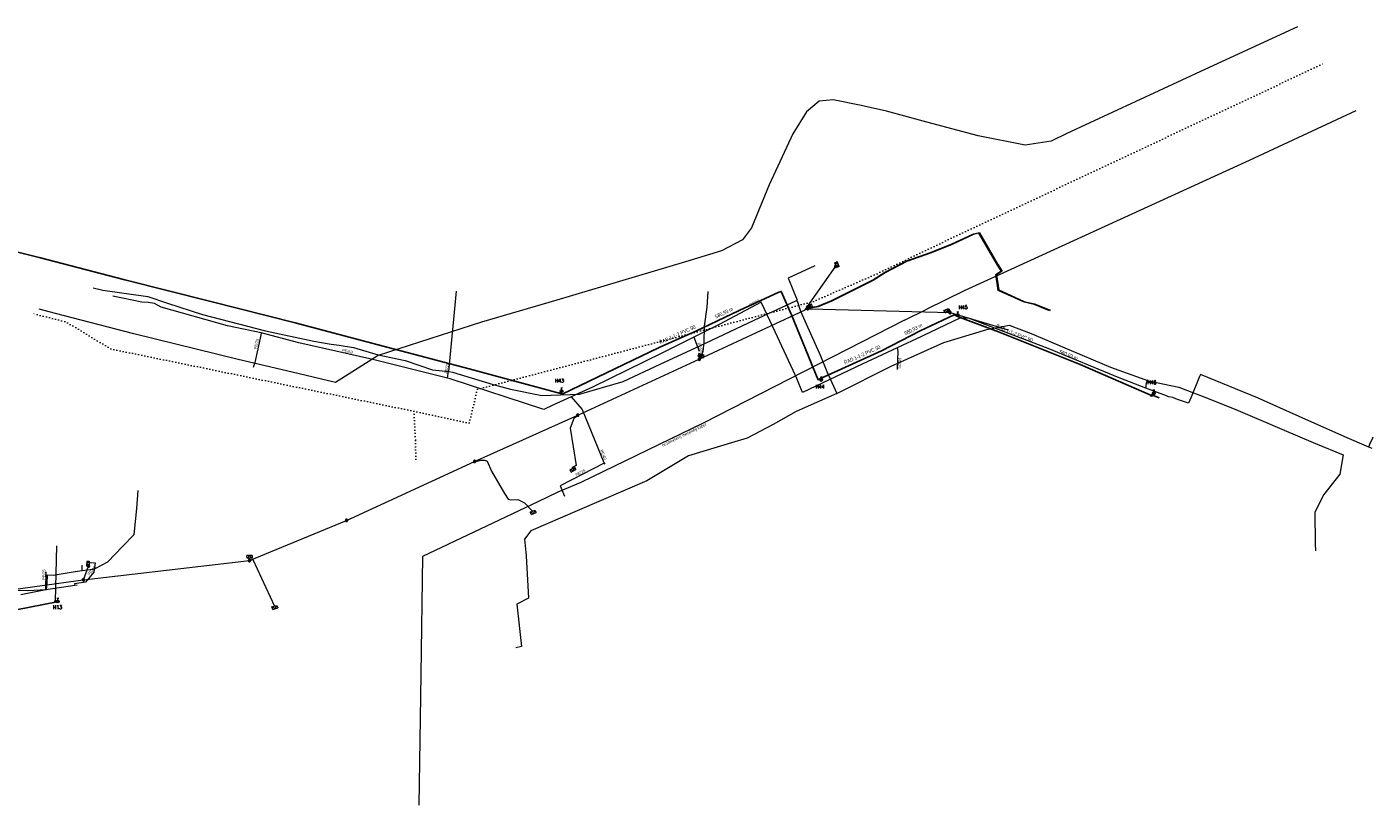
# Model space of a CAD drawing. Header units: metres. Extents: x -623841 to -621227, y -1177060 to -1175564.
# Tile 2 of 3: x -623648 to -623285, y -1176907 to -1176698. Entities that reach past the tile are written whole.
import ezdxf
from ezdxf.enums import TextEntityAlignment as Align

# ---------------------------------------------------------------- set-up
doc = ezdxf.new("R2010")
doc.units = ezdxf.units.M
doc.header["$MEASUREMENT"] = 0
doc.linetypes.add('ACAD_ISO07W100', pattern=[3, 0, -3])
for name, color, linetype, lineweight in [('04_Sítě_CETIN-metalický kabel - zaměřený', 60, 'SLABO-C-častěji', 0), ('04_Sítě_CETIN-neprovozované vedení', 120, 'ACAD_ISO07W100', 0), ('04_Sítě_CETIN-optický kabel - zaměřený', 120, 'Optickykabel', 0), ('04_Sítě_E.ON_NN_nadzemní', 71, 'NN-P-často5', 0), ('04_Sítě_E.ON_NN_podzemní', 71, 'NN-P', 0), ('04_Sítě_RWE-plynovod STL', 41, '1SITU-PLYN', 0), ('04_Sítě_Vodovod_popis hl.řadu', 131, 'Continuous', 0), ('04_Sítě_Vodovod_přípojky', 131, '1SITU-VODOVOD', 0), ('04_Sítě_Vodovod_šuopata-hydranty', 131, 'Continuous', 0)]:
    doc.layers.add(name, color=color, linetype=linetype, lineweight=lineweight)
doc.layers.add('04_Sítě_RWE-Popis STL', color=41, linetype='Continuous')
doc.layers.add('04_Sítě_Vodovod hl. řad', color=131, linetype='1SITU-VODOVOD')
doc.styles.add('ROMANS', font='wromans.shx', dxfattribs={"width": 0.75})
doc.styles.add('SLABSITU', font='isocp.shx')
doc.styles.add('Style-STANDARD', font='STANDARD.shx')
doc.linetypes.add('1SITU-PLYN', pattern='A,6,["E",SLABSITU,S=2.5,R=90,X=2.6,Y=-1.4],-2.5', length=8.5)
doc.linetypes.add('1SITU-VODOVOD', pattern='A,3,["<",SLABSITU,S=3,R=0,X=0,Y=-1.07],3', length=6)
doc.linetypes.add('NN-P', pattern='A,36,-1,[252,mapa.shx,S=1,R=0,X=0,Y=0],-7', length=44)
doc.linetypes.add('NN-P-často5', pattern='A,5,-1,[252,mapa.shx,S=1,R=0,X=0,Y=0],-7', length=13)
doc.linetypes.add('Optickykabel', pattern='A,5,-1,[1,optika.shx,S=1,R=0,X=-0.01,Y=0],-1', length=7)
doc.linetypes.add('SLABO-C-častěji', pattern='A,3,-1,3,-1,[255,mapa.shx,S=1,R=0,X=0,Y=0],-8', length=16)

# ---------------------------------------------------------------- blocks, each defined once
blk = doc.blocks.new('NN460')
at = {"color": 3, "linetype": 'Continuous', "lineweight": 0, "flags": 128}
for points in [[(0.63, 0), (0.62, 0.07), (0.61, 0.13), (0.6, 0.2), (0.57, 0.26), (0.54, 0.32), (0.51, 0.37), (0.47, 0.42), (0.42, 0.47), (0.37, 0.51), (0.31, 0.55), (0.25, 0.58), (0.19, 0.6), (0.13, 0.62), (0.06, 0.63), (0, 0.63), (-0.07, 0.63), (-0.13, 0.62), (-0.2, 0.6), (-0.26, 0.58), (-0.32, 0.55), (-0.37, 0.51), (-0.42, 0.47), (-0.47, 0.42), (-0.51, 0.37), (-0.55, 0.32), (-0.58, 0.26), (-0.6, 0.2), (-0.62, 0.13), (-0.63, 0.07), (-0.63, 0), (-0.63, -0.07), (-0.62, -0.13), (-0.6, -0.19), (-0.58, -0.26), (-0.55, -0.31), (-0.51, -0.37), (-0.47, -0.42), (-0.42, -0.47), (-0.37, -0.51), (-0.32, -0.54), (-0.26, -0.57), (-0.2, -0.6), (-0.13, -0.62), (-0.07, -0.63), (0, -0.63), (0.06, -0.63), (0.13, -0.62), (0.19, -0.6), (0.25, -0.57), (0.31, -0.54), (0.37, -0.51), (0.42, -0.47), (0.47, -0.42), (0.51, -0.37), (0.54, -0.31), (0.57, -0.26), (0.6, -0.19), (0.61, -0.13), (0.62, -0.07), (0.63, 0)], [(0.47, 0), (0.47, 0.05), (0.46, 0.1), (0.45, 0.15), (0.43, 0.19), (0.41, 0.24), (0.38, 0.28), (0.35, 0.32), (0.31, 0.35), (0.28, 0.38), (0.23, 0.41), (0.19, 0.43), (0.14, 0.45), (0.1, 0.46), (0.05, 0.47), (0, 0.47), (-0.05, 0.47), (-0.1, 0.46), (-0.15, 0.45), (-0.19, 0.43), (-0.24, 0.41), (-0.28, 0.38), (-0.32, 0.35), (-0.35, 0.32), (-0.38, 0.28), (-0.41, 0.24), (-0.43, 0.19), (-0.45, 0.15), (-0.46, 0.1), (-0.47, 0.05), (-0.47, 0), (-0.47, -0.05), (-0.46, -0.1), (-0.45, -0.15), (-0.43, -0.19), (-0.41, -0.24), (-0.38, -0.28), (-0.35, -0.32), (-0.32, -0.35), (-0.28, -0.38), (-0.24, -0.41), (-0.19, -0.43), (-0.15, -0.45), (-0.1, -0.46), (-0.05, -0.47), (0, -0.47), (0.05, -0.47), (0.1, -0.46), (0.14, -0.45), (0.19, -0.43), (0.23, -0.41), (0.28, -0.38), (0.31, -0.35), (0.35, -0.32), (0.38, -0.28), (0.41, -0.24), (0.43, -0.19), (0.45, -0.15), (0.46, -0.1), (0.47, -0.05), (0.47, 0)], [(0.31, 0), (0.31, 0.03), (0.31, 0.07), (0.3, 0.1), (0.29, 0.13), (0.27, 0.16), (0.25, 0.19), (0.23, 0.21), (0.21, 0.23), (0.18, 0.26), (0.15, 0.27), (0.13, 0.29), (0.09, 0.3), (0.06, 0.31), (0.03, 0.31), (0, 0.32), (-0.04, 0.31), (-0.07, 0.31), (-0.1, 0.3), (-0.13, 0.29), (-0.16, 0.27), (-0.19, 0.26), (-0.21, 0.23), (-0.24, 0.21), (-0.26, 0.19), (-0.28, 0.16), (-0.29, 0.13), (-0.3, 0.1), (-0.31, 0.07), (-0.32, 0.03), (-0.32, 0), (-0.32, -0.03), (-0.31, -0.06), (-0.3, -0.1), (-0.29, -0.13), (-0.28, -0.16), (-0.26, -0.18), (-0.24, -0.21), (-0.21, -0.23), (-0.19, -0.25), (-0.16, -0.27), (-0.13, -0.29), (-0.1, -0.3), (-0.07, -0.31), (-0.04, -0.31), (0, -0.31), (0.03, -0.31), (0.06, -0.31), (0.09, -0.3), (0.13, -0.29), (0.15, -0.27), (0.18, -0.25), (0.21, -0.23), (0.23, -0.21), (0.25, -0.18), (0.27, -0.16), (0.29, -0.13), (0.3, -0.1), (0.31, -0.06), (0.31, -0.03), (0.31, 0)], [(0.15, 0), (0.15, 0.02), (0.15, 0.03), (0.15, 0.05), (0.14, 0.06), (0.13, 0.08), (0.13, 0.09), (0.11, 0.11), (0.1, 0.12), (0.09, 0.13), (0.08, 0.14), (0.06, 0.14), (0.05, 0.15), (0.03, 0.15), (0.01, 0.16), (0, 0.16), (-0.02, 0.16), (-0.04, 0.15), (-0.05, 0.15), (-0.07, 0.14), (-0.08, 0.14), (-0.09, 0.13), (-0.11, 0.12), (-0.12, 0.11), (-0.13, 0.09), (-0.14, 0.08), (-0.15, 0.06), (-0.15, 0.05), (-0.16, 0.03), (-0.16, 0.02), (-0.16, 0), (-0.16, -0.02), (-0.16, -0.03), (-0.15, -0.05), (-0.15, -0.06), (-0.14, -0.08), (-0.13, -0.09), (-0.12, -0.1), (-0.11, -0.12), (-0.09, -0.13), (-0.08, -0.14), (-0.07, -0.14), (-0.05, -0.15), (-0.04, -0.15), (-0.02, -0.16), (0, -0.16), (0.01, -0.16), (0.03, -0.15), (0.05, -0.15), (0.06, -0.14), (0.08, -0.14), (0.09, -0.13), (0.1, -0.12), (0.11, -0.1), (0.13, -0.09), (0.13, -0.08), (0.14, -0.06), (0.15, -0.05), (0.15, -0.03), (0.15, -0.02), (0.15, 0)]]:
    blk.add_lwpolyline(points, dxfattribs=at)
blk = doc.blocks.new('NN630')
at = {"color": 3, "linetype": 'Continuous', "lineweight": 0, "flags": 128}
for points in [[(0, -0.7), (-0.7, 0)], [(-0.7, -0.7), (-0.7, 0), (0.7, 0), (0.7, -0.7)], [(-0.7, -0.7), (0.7, -0.7)], [(0, -0.7), (0.7, 0)]]:
    blk.add_lwpolyline(points, dxfattribs=at)
blk = doc.blocks.new('NN620')
at = {"color": 3, "linetype": 'Continuous', "lineweight": 0, "flags": 128}
for points in [[(0.75, 0), (-0.75, 0)], [(-0.75, 0), (-0.75, -0.75)], [(0.75, -0.75), (0.75, 0)], [(-0.75, -0.75), (0.75, -0.75)], [(0.37, -0.18), (-0.38, -0.18)], [(-0.38, -0.18), (-0.38, -0.56)], [(-0.38, -0.56), (0.37, -0.56)], [(0.32, -0.23), (-0.33, -0.23)], [(-0.33, -0.23), (-0.33, -0.51)], [(-0.33, -0.51), (0.32, -0.51)], [(0.27, -0.27), (-0.28, -0.27)], [(-0.28, -0.27), (-0.28, -0.46)], [(-0.28, -0.46), (0.27, -0.46)], [(0.23, -0.32), (-0.23, -0.32)], [(-0.23, -0.32), (-0.23, -0.42)], [(-0.23, -0.42), (0.23, -0.42)], [(-0.19, -0.37), (0.19, -0.37)], [(0.23, -0.42), (0.23, -0.32)], [(0.27, -0.46), (0.27, -0.27)], [(0.32, -0.51), (0.32, -0.23)], [(0.37, -0.56), (0.37, -0.18)]]:
    blk.add_lwpolyline(points, dxfattribs=at)
blk = doc.blocks.new('6.13_2')
at = {"layer": '04_Sítě_Vodovod_šuopata-hydranty'}
for p, q in [((-0.26, -0.27), (0.27, 0.26)), ((-0.25, 0.88), (0.25, 0.88)), ((0, 0.38), (0, 0.88))]:
    blk.add_line(p, q, dxfattribs=at)
blk.add_circle((0, 0), 0.375, dxfattribs=at)
blk = doc.blocks.new('6.14A_1')
at = {"layer": '04_Sítě_Vodovod_šuopata-hydranty'}
blk.add_circle((0, 0), 0.25, dxfattribs=at)
blk = doc.blocks.new('6.13')
at = {"layer": '04_Sítě_Vodovod_šuopata-hydranty'}
for p, q in [((-0.26, -0.27), (0.27, 0.26)), ((-0.25, 0.88), (0.25, 0.88)), ((0, 0.38), (0, 0.88))]:
    blk.add_line(p, q, dxfattribs=at)
blk.add_circle((0, 0), 0.375, dxfattribs=at)
blk = doc.blocks.new('6.14A')
at = {"layer": '04_Sítě_Vodovod_šuopata-hydranty'}
blk.add_circle((0, 0), 0.25, dxfattribs=at)

msp = doc.modelspace()

# ---------------------------------------------------------------- linework, layer by layer
at = {"lineweight": 20}
msp.add_line((-623534.58, -1176792.25), (-623534.58, -1176792.25), dxfattribs=at)
at = {"layer": '04_Sítě_CETIN-metalický kabel - zaměřený', "lineweight": 0, "ltscale": 0.25, "flags": 128}
for points in [[(-623289.98, -1176720.24), (-623318.74, -1176733.58), (-623395.45, -1176768.72), (-623405.54, -1176773.61)], [(-623435.64, -1176762.02), (-623442.87, -1176765.28), (-623441.97, -1176767.49), (-623440.44, -1176771.25)], [(-623629.91, -1176767.93), (-623627.32, -1176768.51), (-623615.27, -1176770.22), (-623609.9, -1176772.02), (-623600.52, -1176775.08), (-623583.57, -1176779.48), (-623570.57, -1176782.26), (-623565.9, -1176783.09), (-623563.68, -1176783.3), (-623559.82, -1176783.96), (-623553.22, -1176785.92), (-623545.97, -1176787.46), (-623538.59, -1176790), (-623534.23, -1176790.43)], [(-623534.23, -1176790.43), (-623532.11, -1176768.77)], [(-623534.23, -1176790.43), (-623533.21, -1176790.57), (-623522.24, -1176793.91), (-623517.58, -1176795.2), (-623509.11, -1176796.86), (-623498.99, -1176796.57), (-623487.25, -1176793.15), (-623477.26, -1176788.45), (-623466.61, -1176783.56), (-623451.99, -1176776.65), (-623440.81, -1176771.4), (-623440.41, -1176771.36)], [(-623440.41, -1176771.36), (-623439.55, -1176774.22), (-623434.14, -1176786.17), (-623432.42, -1176790.42), (-623429.72, -1176796.33)], [(-623439.55, -1176774.22), (-623434.14, -1176786.17)], [(-623411.52, -1176776.61), (-623405.54, -1176773.61)], [(-623411.52, -1176776.61), (-623465.74, -1176804.36)], [(-623429.72, -1176796.33), (-623415.11, -1176788.98), (-623400.89, -1176782.58), (-623389.37, -1176779.1), (-623383.36, -1176777.93), (-623377.42, -1176780.17), (-623368.35, -1176784.03), (-623356.05, -1176789.31), (-623345.82, -1176792.92), (-623337.65, -1176794.62), (-623329.49, -1176797.76), (-623321.7, -1176800.92), (-623309.92, -1176805.92), (-623300.84, -1176809.82), (-623293.44, -1176812.84), (-623294.26, -1176818.06), (-623298.61, -1176823.6), (-623301.07, -1176828.33), (-623300.96, -1176836.87), (-623300.85, -1176838.69)], [(-623429.72, -1176796.33), (-623440.65, -1176801.23), (-623446.84, -1176804.7), (-623453.86, -1176808.39), (-623458.06, -1176809.62), (-623469.64, -1176813.1), (-623480.86, -1176819.85), (-623499.6, -1176827.92), (-623512.08, -1176833.3), (-623513.8, -1176835.62), (-623513.41, -1176840.06), (-623512.7, -1176851.45)], [(-623465.74, -1176804.36), (-623498.66, -1176820.28), (-623504.81, -1176822.94), (-623510.23, -1176825.51), (-623541.24, -1176840.26)], [(-623632.93, -1176843.99), (-623630.02, -1176843.65), (-623629.39, -1176843.51), (-623626.02, -1176841.71), (-623622.05, -1176837.55), (-623618.92, -1176834.34), (-623618.21, -1176827.29), (-623617.83, -1176822.51)], [(-623541.24, -1176840.26), (-623541.73, -1176872.05)], [(-623657.21, -1176849.32), (-623653.52, -1176849.21), (-623647.64, -1176849.45), (-623642.49, -1176849.14), (-623642.33, -1176847.47), (-623642.26, -1176845.22), (-623640.72, -1176845.26), (-623634.79, -1176844.28), (-623632.93, -1176843.99)], [(-623632.93, -1176843.99), (-623632.89, -1176842.55)], [(-623512.7, -1176851.45), (-623515.87, -1176853.05), (-623514.64, -1176864.48), (-623516.17, -1176864.81)], [(-623541.73, -1176872.05), (-623541.97, -1176889.75)], [(-623541.97, -1176889.75), (-623542.24, -1176907.19)]]:
    msp.add_lwpolyline(points, dxfattribs=at)
at = {"layer": '04_Sítě_CETIN-neprovozované vedení', "lineweight": 0, "ltscale": 0.25, "flags": 128}
for points in [[(-623543.61, -1176801.11), (-623528.72, -1176804.34), (-623526.51, -1176795.2), (-623436.06, -1176771.57), (-623418.94, -1176764.11), (-623403.09, -1176756.51), (-623298.81, -1176707.53)], [(-623543.61, -1176801.11), (-623625.2, -1176784.34), (-623637.22, -1176777.07), (-623640.34, -1176776.27), (-623646.61, -1176774.72)], [(-623543.61, -1176801.11), (-623543.15, -1176808.98)], [(-623543.15, -1176808.98), (-623543.1, -1176814.98)]]:
    msp.add_lwpolyline(points, dxfattribs=at)
at = {"layer": '04_Sítě_CETIN-optický kabel - zaměřený', "lineweight": 0, "ltscale": 0.5, "flags": 128}
for points in [[(-623305.69, -1176697.64), (-623330.64, -1176709.09), (-623367.78, -1176726.35), (-623372, -1176728.43), (-623379.06, -1176729.48), (-623391.65, -1176726.97), (-623405.53, -1176723.25), (-623416.32, -1176720.31), (-623423.22, -1176718.81), (-623430.74, -1176717.29), (-623434.5, -1176717.67), (-623437.86, -1176720.52), (-623441.56, -1176726.42), (-623447.97, -1176740.16), (-623452.74, -1176751.76), (-623455.11, -1176754.99), (-623460.75, -1176757.96), (-623470.51, -1176760.89), (-623483.99, -1176764.94), (-623505.16, -1176771.24), (-623525.36, -1176777.15), (-623553.25, -1176786.08), (-623564.73, -1176793.4)], [(-623564.73, -1176793.4), (-623576.41, -1176790.65), (-623590.93, -1176787.22), (-623618.99, -1176780.27), (-623640.06, -1176774.82), (-623644.52, -1176773.66)]]:
    msp.add_lwpolyline(points, dxfattribs=at)
at = {"layer": '04_Sítě_E.ON_NN_nadzemní', "ltscale": 0.35, "flags": 128}
for points in [[(-623466.76, -1176787.12), (-623439.78, -1176774.54), (-623438.26, -1176773.83)], [(-623436.89, -1176773.52), (-623399.25, -1176774.56), (-623383.6, -1176779.17)], [(-623587.89, -1176841.35), (-623561.74, -1176830.53), (-623527.25, -1176814.66), (-623499.48, -1176802.19), (-623466.76, -1176787.12)], [(-623632.57, -1176846.52), (-623587.89, -1176841.35)], [(-623632.57, -1176846.52), (-623631.18, -1176842.82), (-623631.01, -1176842.19)], [(-623587.89, -1176841.35), (-623587.91, -1176840.6)], [(-623717.85, -1176857.73), (-623687.88, -1176853.66), (-623661.25, -1176850.45), (-623633.99, -1176846.72), (-623632.57, -1176846.52)]]:
    msp.add_lwpolyline(points, dxfattribs=at)
at = {"layer": '04_Sítě_E.ON_NN_nadzemní', "lineweight": 30, "flags": 128}
msp.add_lwpolyline([(-623466.76, -1176787.12), (-623466.44, -1176786.53)], dxfattribs=at)
at = {"layer": '04_Sítě_E.ON_NN_podzemní', "lineweight": 13, "ltscale": 0.35, "flags": 128}
for points in [[(-623372.49, -1176774.06), (-623376.6, -1176772.42), (-623379.32, -1176771.76), (-623381.92, -1176770.62), (-623386.25, -1176768.6), (-623386.92, -1176764.32), (-623385.49, -1176763.36), (-623386.47, -1176761.81), (-623391.46, -1176753.22), (-623392.9, -1176753.56), (-623398.71, -1176756.21), (-623404.22, -1176758.47), (-623410.92, -1176760.77), (-623416.69, -1176763.83), (-623419.92, -1176765.89), (-623431.05, -1176771.49), (-623434.75, -1176773.05), (-623436.61, -1176773.35), (-623436.69, -1176773.19)], [(-623436.52, -1176773.11), (-623436.51, -1176773.13), (-623434.81, -1176772.85), (-623431.13, -1176771.31), (-623420.02, -1176765.71), (-623416.79, -1176763.65), (-623411, -1176760.59), (-623404.3, -1176758.29), (-623398.79, -1176756.03), (-623392.96, -1176753.38), (-623391.36, -1176753), (-623386.29, -1176761.71), (-623385.21, -1176763.42), (-623386.7, -1176764.42), (-623386.07, -1176768.46), (-623381.84, -1176770.44), (-623379.26, -1176771.58), (-623376.54, -1176772.22), (-623372.24, -1176773.94)], [(-623438.26, -1176773.83), (-623430.01, -1176762.08), (-623429.99, -1176761.77)], [(-623466.12, -1176785.9), (-623465.69, -1176784.94), (-623465.48, -1176782.59), (-623465.35, -1176778.19), (-623464.6, -1176773.15), (-623464.34, -1176768.92)], [(-623437.1, -1176773.37), (-623436.98, -1176773.57), (-623437.23, -1176773.73), (-623437.44, -1176773.63), (-623438.26, -1176773.83)], [(-623436.92, -1176773.29), (-623436.91, -1176773.38), (-623436.89, -1176773.52)], [(-623399.25, -1176774.56), (-623400.27, -1176773.73)], [(-623499.48, -1176802.19), (-623499.98, -1176802.73), (-623500.52, -1176803.13), (-623501.56, -1176805.65), (-623499.95, -1176815.77), (-623500.99, -1176816.39), (-623500.95, -1176816.57)], [(-623527.25, -1176814.66), (-623526.59, -1176814.59), (-623525.61, -1176814.27), (-623524.48, -1176814.28), (-623523.84, -1176814.55), (-623522.71, -1176817.23), (-623519.24, -1176823.29), (-623518.23, -1176824.85), (-623517.58, -1176824.97), (-623515.64, -1176824.91), (-623513.83, -1176825.82), (-623511.64, -1176828.05)], [(-623587.89, -1176841.35), (-623586.99, -1176841.1), (-623581.15, -1176853.63)]]:
    msp.add_lwpolyline(points, dxfattribs=at)
at = {"layer": '04_Sítě_RWE-plynovod STL', "ltscale": 0.25}
for p, q in [((-623468.26, -1176781.22), (-623466.79, -1176784.97)), ((-623534.58, -1176792.25), (-623534.25, -1176790.21)), ((-623642.68, -1176849.16), (-623642.64, -1176844.35))]:
    msp.add_line(p, q, dxfattribs=at)
for points in [[(-623534.58, -1176792.25), (-623554.62, -1176787.17), (-623574.54, -1176782.7), (-623584.7, -1176780), (-623593.75, -1176778.11), (-623611.68, -1176773.13), (-623613.4, -1176772.11), (-623615.16, -1176771.86), (-623616.85, -1176771.79), (-623624.64, -1176770.13)], [(-623584.7, -1176780), (-623584.84, -1176780.64), (-623586.47, -1176788.05), (-623586.85, -1176789.34)], [(-623413.48, -1176784.02), (-623413.27, -1176784.94), (-623413.46, -1176789.9)], [(-623346.54, -1176794.95), (-623346.44, -1176794.26), (-623346.32, -1176793.52), (-623345.99, -1176792.56)], [(-623501.23, -1176797.28), (-623498.27, -1176800.66), (-623492.44, -1176814.91), (-623492.37, -1176815.14), (-623492.22, -1176815.39)], [(-623286.49, -1176810.82), (-623286.18, -1176810.03), (-623285.43, -1176808.26), (-623285.35, -1176808.07)], [(-623492.37, -1176815.14), (-623504.26, -1176821.23), (-623503.05, -1176824.02)], [(-623630.77, -1176841.84), (-623629.45, -1176841.93), (-623629.78, -1176844.46), (-623632.04, -1176847.13), (-623634.98, -1176847.59), (-623634.93, -1176847.99)], [(-623649.45, -1176850.53), (-623642.68, -1176849.16), (-623634.93, -1176847.99), (-623634.26, -1176847.89)]]:
    msp.add_lwpolyline(points, dxfattribs=at)
at = {"layer": '04_Sítě_RWE-plynovod STL', "ltscale": 0.25, "flags": 128}
msp.add_lwpolyline([(-623285.58, -1176811.2), (-623286.49, -1176810.82), (-623292.93, -1176808.02), (-623305.28, -1176802.55), (-623316.47, -1176797.5), (-623331.84, -1176791.22), (-623332.06, -1176791.8), (-623334.34, -1176797.35), (-623335.01, -1176798.99), (-623338.03, -1176797.94), (-623339.28, -1176797.44), (-623340.41, -1176797.22), (-623340.93, -1176797.03), (-623346.54, -1176794.95), (-623353.7, -1176792.14), (-623372.85, -1176784.22), (-623391.96, -1176776.98), (-623394.25, -1176776.04), (-623396.64, -1176776.09), (-623406.55, -1176780.85), (-623406.97, -1176781.04), (-623413.48, -1176784.02), (-623422.94, -1176788.46), (-623438.99, -1176796.05), (-623440.51, -1176792.36), (-623441.52, -1176790.16), (-623446.97, -1176778.4), (-623450.14, -1176771.72), (-623461.41, -1176777.8), (-623468.26, -1176781.22), (-623476.83, -1176785.49), (-623495.53, -1176794.65), (-623501.23, -1176797.28), (-623506.15, -1176799.54), (-623508.65, -1176800.69), (-623533.85, -1176792.43), (-623534.58, -1176792.25), (-623534.58, -1176792.25)], dxfattribs=at)
at = {"layer": '04_Sítě_Vodovod hl. řad', "ltscale": 0.5}
msp.add_line((-623654.35, -1176855.31), (-623639.68, -1176852.49), dxfattribs=at)
at = {"layer": '04_Sítě_Vodovod hl. řad', "ltscale": 0.5, "flags": 128}
for points in [[(-623769.95, -1176733.26), (-623769.9, -1176732.96), (-623767.64, -1176723.26), (-623750.09, -1176730), (-623745.25, -1176732), (-623742.6, -1176730.53), (-623731.46, -1176734.63), (-623714.68, -1176740.19), (-623695, -1176746.5), (-623694.09, -1176748.19), (-623691.44, -1176748.89), (-623689.83, -1176748.09), (-623684.09, -1176749.31), (-623668.08, -1176753.57), (-623658.21, -1176756.36), (-623644.45, -1176759.74), (-623621.42, -1176765.73), (-623598.31, -1176771.54), (-623575.53, -1176777.3), (-623548.86, -1176784.44), (-623528.68, -1176789.74), (-623504.13, -1176796.37), (-623503.64, -1176796.52), (-623477.59, -1176784), (-623467.69, -1176779.58), (-623456.03, -1176773.98), (-623445.32, -1176769.11), (-623444.71, -1176768.87), (-623441.91, -1176775.18)], [(-623769.95, -1176733.26), (-623769.9, -1176732.96), (-623767.64, -1176723.26), (-623750.09, -1176730), (-623745.25, -1176732), (-623742.6, -1176730.53), (-623731.46, -1176734.63), (-623714.68, -1176740.19), (-623695, -1176746.5), (-623694.09, -1176748.19), (-623691.44, -1176748.89), (-623689.83, -1176748.09), (-623684.09, -1176749.31), (-623668.08, -1176753.57), (-623658.21, -1176756.36), (-623644.45, -1176759.74), (-623621.42, -1176765.73), (-623598.31, -1176771.54), (-623575.53, -1176777.3), (-623548.86, -1176784.44), (-623528.68, -1176789.74), (-623504.13, -1176796.37), (-623503.64, -1176796.52), (-623477.59, -1176784), (-623467.69, -1176779.58), (-623456.03, -1176773.98), (-623445.32, -1176769.11), (-623444.71, -1176768.87), (-623441.91, -1176775.18)], [(-623441.91, -1176775.18), (-623436.63, -1176788.13)], [(-623441.91, -1176775.18), (-623436.63, -1176788.13)], [(-623441.91, -1176775.18), (-623436.63, -1176788.13)], [(-623441.91, -1176775.18), (-623436.63, -1176788.13)], [(-623436.63, -1176788.13), (-623436.57, -1176788.38), (-623434.71, -1176792.64), (-623434.12, -1176792.3), (-623417.69, -1176784.9), (-623407.33, -1176779.47), (-623398.12, -1176775.19), (-623397.27, -1176775.59), (-623386.2, -1176779.73), (-623364.24, -1176788.55), (-623345.04, -1176796.87), (-623344.72, -1176796.84), (-623342.95, -1176797.55)], [(-623436.63, -1176788.13), (-623436.57, -1176788.38), (-623434.71, -1176792.64), (-623434.12, -1176792.3), (-623417.69, -1176784.9), (-623407.33, -1176779.47), (-623398.12, -1176775.19), (-623397.27, -1176775.59), (-623386.2, -1176779.73), (-623364.24, -1176788.55), (-623345.04, -1176796.87), (-623344.72, -1176796.84), (-623342.95, -1176797.55)]]:
    msp.add_lwpolyline(points, dxfattribs=at)
at = {"layer": '04_Sítě_Vodovod_přípojky', "ltscale": 0.25}
msp.add_line((-623640.07, -1176852.32), (-623639.74, -1176837.38), dxfattribs=at)

# ---------------------------------------------------------------- block references
at = {"layer": '04_Sítě_E.ON_NN_nadzemní', "color": 3, "linetype": 'Continuous', "lineweight": 0}
for p, xscale, yscale, zscale, rotation in [((-623430.01, -1176762.08, 0), 0.5, 0.5, 0.5, 23.84700004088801), ((-623437.57, -1176773.51), 0.4999999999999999, 0.4999999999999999, 0.4999999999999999, 25.14873339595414), ((-623399.25, -1176774.56, 0), 0.5, 0.5, 0.5, 358.761377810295), ((-623466.76, -1176787.12, 0), 0.5, 0.5, 0.5, 24.47610826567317), ((-623499.48, -1176802.19, 0), 0.5, 0.5, 0.5, 24.38169167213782), ((-623527.25, -1176814.66), 0.5000000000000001, 0.5000000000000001, 0.5000000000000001, 24.69444732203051)]:
    msp.add_blockref('NN460', p, dxfattribs=dict(at, xscale=xscale, yscale=yscale, zscale=zscale, rotation=rotation))
for name, p, rotation in [('NN630', (-623429.99, -1176761.77, 0), 113.8467888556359), ('NN620', (-623436.97, -1176773.31), 204.0451027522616), ('NN630', (-623400.27, -1176773.73, 0), 25.24867782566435), ('NN630', (-623500.95, -1176816.57), 29.38911715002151), ('NN630', (-623511.64, -1176828.05, 0), 24.94389441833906)]:
    msp.add_blockref(name, p, dxfattribs=dict(at, rotation=rotation))
at = {"layer": '04_Sítě_E.ON_NN_nadzemní', "linetype": 'ByBlock', "lineweight": 0, "rotation": 160.3801946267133}
msp.add_blockref('NN620', (-623466.44, -1176786.53, 0), dxfattribs=at)
at = {"layer": '04_Sítě_E.ON_NN_nadzemní', "linetype": 'Continuous'}
for p, xscale, yscale, zscale, rotation in [((-623561.74, -1176830.53), 0.4999999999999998, 0.4999999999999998, 0.4999999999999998, 22.56399437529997), ((-623631.18, -1176842.82, 0), 0.4999999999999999, 0.4999999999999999, 0.4999999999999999, 88.96500004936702), ((-623587.89, -1176841.35), 0.4999999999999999, 0.4999999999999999, 0.4999999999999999, 6.572150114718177), ((-623632.57, -1176846.52), 0.5, 0.5, 0.5, 7.801141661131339)]:
    msp.add_blockref('NN460', p, dxfattribs=dict(at, xscale=xscale, yscale=yscale, zscale=zscale, rotation=rotation))
for p, rotation in [((-623587.83, -1176840.68), 180.5995388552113), ((-623631.01, -1176842.19, 0), 268.6121118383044), ((-623581.15, -1176853.63), 17.65660839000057)]:
    msp.add_blockref('NN630', p, dxfattribs=dict(at, rotation=rotation))
at = {"layer": '04_Sítě_Vodovod_šuopata-hydranty'}
for name, p in [('6.13', (-623397.15, -1176775.23)), ('6.14A_1', (-623397.17, -1176775.4)), ('6.14A_1', (-623397.17, -1176775.4)), ('6.13', (-623433.92, -1176792.71)), ('6.14A_1', (-623434.01, -1176792.52)), ('6.14A_1', (-623504.04, -1176796.18)), ('6.13', (-623503.82, -1176795.68)), ('6.14A_1', (-623345.04, -1176796.87)), ('6.14A_1', (-623345.04, -1176796.87)), ('6.14A_1', (-623344.56, -1176796.53)), ('6.14A_1', (-623344.56, -1176796.53)), ('6.13', (-623344.4, -1176796.28)), ('6.14A', (-623640.07, -1176852.32)), ('6.14A', (-623639.68, -1176852.49)), ('6.13_2', (-623639.46, -1176852.33))]:
    msp.add_blockref(name, p, dxfattribs=at)

# ---------------------------------------------------------------- texts
at = {"layer": '04_Sítě_CETIN-metalický kabel - zaměřený', "lineweight": 0, "ltscale": 0.25, "insert": (-623476.45, -1176810.88), "char_height": 0.75, "width": 13.2403, "attachment_point": 7, "rotation": 25.9963}
msp.add_mtext('nezaměřený metalický kabel', dxfattribs=at)
at = {"layer": '04_Sítě_RWE-Popis STL', "linetype": 'Continuous', "lineweight": -3, "char_height": 0.75, "attachment_point": 7}
for s, insert, width, rotation in [('{\\fArial|b0|i0;PE/63}', (-623452.96, -1176772.93), 3.0049, 28.3462), ('{\\fArial|b0|i0;PE/25}', (-623467.33, -1176782.9), 3.1502, 291.4052), ('{\\fArial|b0|i0;PE/25}', (-623413.15, -1176786.75), 3.2348, 267.8063)]:
    msp.add_mtext(s, dxfattribs=dict(at, insert=insert, width=width, rotation=rotation))
at = {"layer": '04_Sítě_RWE-Popis STL', "char_height": 0.75, "width": 15.75, "attachment_point": 7}
for s, insert, rotation in [('{\\fArial|b0|i0;PE/25}', (-623585.93, -1176784.48), 77.5941), ('{\\fArial|b0|i0;PE/63}', (-623562.96, -1176785.05), 347.3525), ('{\\fArial|b0|i0;PE/25}', (-623534.61, -1176791.03), 80.8112), ('{\\fArial|b0|i0;PE/40}', (-623493.48, -1176811.68), 292.2506), ('{\\fArial|b0|i0;PE/25}', (-623499.87, -1176818.68), 27.1213), ('{\\fArial|b0|i0;PE/25}', (-623642.86, -1176846.55), 89.5235), ('{\\fArial|b0|i0;PE/25}', (-623630.95, -1176845.41), 49.754)]:
    msp.add_mtext(s, dxfattribs=dict(at, insert=insert, rotation=rotation))
at = {"layer": '04_Sítě_Vodovod_popis hl.řadu', "style": 'ROMANS', "width": 0.75}
for s, rotation, p in [('580,93 m', 25.6538, (-623459.91, -1176775.07)), ('ŘAD 1-1-2 PVC 90', 24.0591, (-623472.47, -1176780.95)), ('580,93 m', 27.6604, (-623408.9, -1176779.5)), ('ŘAD 1-1-2 PVC 90', 338.1177, (-623382.12, -1176780.61)), ('ŘAD 1-1-2 PVC 90', 24.2466, (-623422.7, -1176786.39)), ('580,93 m', 338.1177, (-623367.53, -1176786.48))]:
    msp.add_text(s, height=1, rotation=rotation, dxfattribs=at).set_placement(p, align=Align.CENTER)
at = {"layer": '04_Sítě_Vodovod_šuopata-hydranty', "style": 'Style-STANDARD'}
for s, p in [('H45', (-623395.74, -1176773.12)), ('H43', (-623504.41, -1176792.88)), ('H46', (-623344.9, -1176793.36)), ('H44', (-623434.27, -1176794.48)), ('H13', (-623639.56, -1176853.9))]:
    msp.add_text(s, height=1, dxfattribs=at).set_placement(p, align=Align.MIDDLE_CENTER)

doc.saveas('drawing.dxf')
